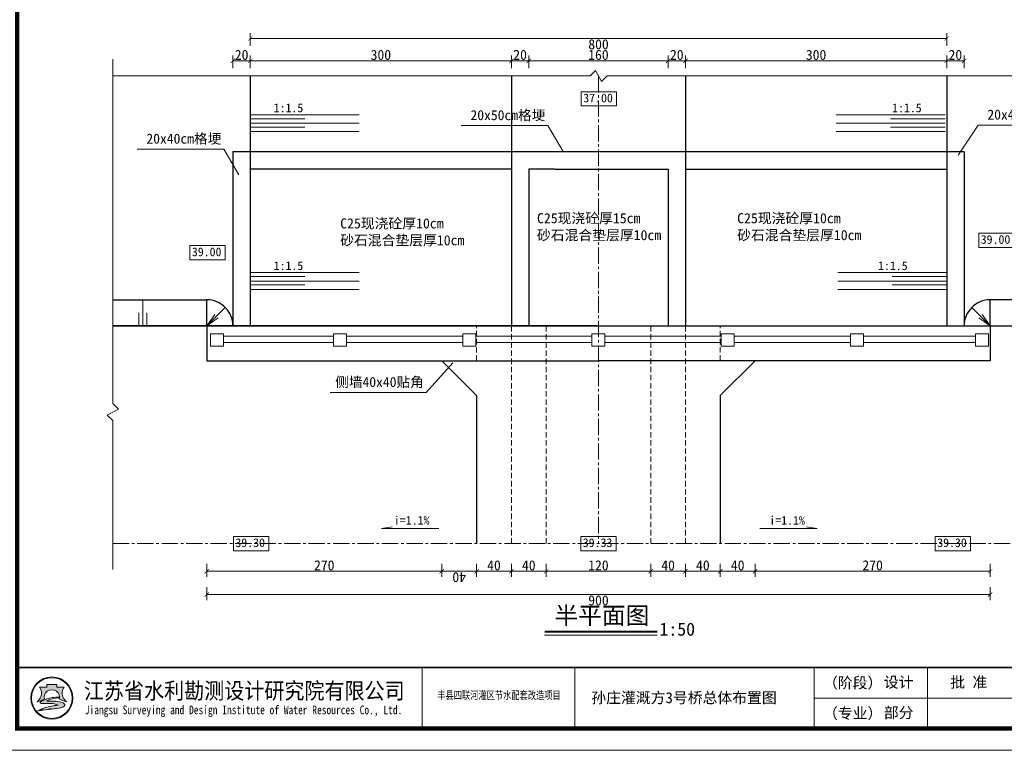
# Model space of a CAD drawing. Extents: x -27255 to 1448651, y 31034 to 8081248.
# Tile 48 of 198: x 583964 to 584190, y 3858864 to 3859031. Entities that reach past the tile are written whole.
import ezdxf
from ezdxf.enums import TextEntityAlignment as Align

# ---------------------------------------------------------------- set-up
doc = ezdxf.new("R2010")
doc.units = 0
doc.linetypes.add('CENTER2', pattern=[1.125, 0.75, -0.125, 0.125, -0.125])
doc.linetypes.add('HIDDEN', pattern=[0.375, 0.25, -0.125])
doc.layers.get('0').update_dxf_attribs({"linetype": 'CONTINUOUS'})
for name, color, linetype, lineweight in [('0.09标注线', 3, 'CONTINUOUS', 9), ('0.13填充', 8, 'CONTINUOUS', 9), ('0.13文字', 3, 'CONTINUOUS', 13), ('0.15红线', 1, 'CONTINUOUS', 15), ('中心线', 1, 'CENTER2', 20), ('中粗线', 7, 'CONTINUOUS', 25), ('图框', 7, 'CONTINUOUS', 20), ('文字', 7, 'CONTINUOUS', 15), ('细实线', 3, 'CONTINUOUS', 20), ('虚线', 251, 'HIDDEN', 15)]:
    doc.layers.add(name, color=color, linetype=linetype, lineweight=lineweight)
doc.styles.add('-仿宋_GB2312', font='FangSong_GB2312.ttf')
doc.styles.add('LYJFS', font='times.ttf', dxfattribs={"width": 0.7})
doc.styles.add('宋体', font='FangSong_GB2312.ttf')
doc.dimstyles.new('zzzz STANDARD', dxfattribs={"dimtxt": 2.3, "dimasz": 1, "dimexe": 1.25, "dimexo": 1.5, "dimgap": 0.2, "dimtad": 1, "dimdec": 0, "dimlfac": 10, "dimzin": 0, "dimdsep": 46, "dimtxsty": '-仿宋_GB2312', "dimblk": 'ARCHTICK', "dimcen": 0.09, "dimadec": 0, "dimazin": 0, "dimtfac": 1, "dimtdec": 0, "dimtix": 1, "dimtmove": 2, "dimatfit": 3, "dimfxl": 1.7, "dimfxlon": 1, "dimtolj": 1, "dimtzin": 0, "dimlwd": 9, "dimlwe": 9, "dimarcsym": 0})

# ---------------------------------------------------------------- blocks, each defined once
blk = doc.blocks.new('d4trtg')
h = blk.add_hatch(color=152)
h.dxf.hatch_style = 1
h.paths.add_polyline_path([(654246.3193193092, 3899725.409078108, 1), (654149.4769673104, 3899725.409078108, 1)])
h.paths.add_polyline_path([(654244.689577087, 3899725.409078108, 1), (654151.1067095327, 3899725.409078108, 1)], flags=16)
h = blk.add_hatch(color=152)
h.dxf.hatch_style = 1
edge = h.paths.add_edge_path()
edge.add_arc((654216.7300615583, 3899701.144012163), 14.62686968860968, 43.31770961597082, 70.37003522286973)
edge.add_arc((654202.9245894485, 3899662.43781051), 55.72140833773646, 70.37003522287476, 84.52854590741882)
edge.add_arc((654197.052297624, 3899601.131590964), 117.3082280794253, 84.5285459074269, 95.17746754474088)
edge.add_arc((654198.4691254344, 3899704.113250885), 18.32576248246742, 111.7965680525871, 130.9174013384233, ccw=False)
edge.add_arc((654217.4394684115, 3899656.675769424), 69.41576698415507, 98.84274785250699, 111.79656805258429, ccw=False)
edge.add_arc((654228.1102754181, 3899588.085080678), 138.8315339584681, 95.21036804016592, 98.84274785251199, ccw=False)
edge.add_ellipse((654197.8981433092, 3899728.334977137), major_axis=(-17.7501498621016, 0), ratio=0.8776980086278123, start_angle=172.6538623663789, end_angle=176.9129867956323)
edge.add_arc((654213.8325542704, 3899624.955280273), 102.5563365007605, 88.99992913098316, 98.52267106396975)
edge.add_arc((654209.8965974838, 3899651.220285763), 75.99805588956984, 98.5226710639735, 116.8491039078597)
edge.add_arc((654181.1331357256, 3899708.041207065), 12.31168505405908, 116.8491039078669, 139.2900683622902)
edge.add_arc((654173.2830714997, 3899714.795695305), 1.955690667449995, 139.2900683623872, 263.050638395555)
edge.add_arc((654175.1158058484, 3899729.831970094), 17.10324739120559, 263.0506383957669, 272.136251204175)
edge.add_arc((654186.8001782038, 3899416.594006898), 296.3525647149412, 88.46268833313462, 92.13625120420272, ccw=False)
edge.add_arc((654193.3818121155, 3899661.833379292), 51.02489061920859, 68.07113774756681, 88.46268833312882, ccw=False)
edge.add_arc((654234.506227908, 3899496.08092722), 214.2253735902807, 95.91294384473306, 98.79521578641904)
edge.add_arc((654220.8241236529, 3899584.51078353), 124.7433113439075, 98.79521578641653, 117.8496747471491)
edge.add_arc((654806.2087627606, 3897318.850026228), 2461.597634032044, 104.7703900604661, 105.15790668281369, ccw=False)
edge.add_line((654178.6340996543, 3899699.104834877), (654170.5934602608, 3899695.844113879))
edge.add_arc((654384.3496151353, 3898723.49134639), 995.5709910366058, 100.90627282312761, 102.39834375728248, ccw=False)
edge.add_line((654195.9846486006, 3899701.080338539), (654189.8745459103, 3899699.193213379))
edge.add_arc((654166.7652083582, 3899985.305806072), 287.044347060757, 274.6177604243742, 279.6944367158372)
edge.add_arc((654207.3949546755, 3899747.472955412), 45.76599921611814, 279.694436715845, 287.6119267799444)
edge.add_arc((654216.243616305, 3899719.598572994), 16.52082853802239, 287.6119267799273, 311.5140981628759)
edge.add_arc((654225.3686800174, 3899709.289677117), 2.753471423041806, 311.5140981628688, 403.3177096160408)
edge = h.paths.add_edge_path()
edge.add_arc((654242.1391779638, 3899736.786777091), 20.67819482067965, 138.9741968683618, 204.1180883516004, ccw=False)
edge.add_line((654226.5392573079, 3899750.359920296), (654209.5567490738, 3899750.359920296))
edge.add_line((654209.5567490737, 3899750.359920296), (654209.5567490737, 3899756.23053299))
edge.add_line((654209.5567490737, 3899756.23053299), (654186.2395375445, 3899756.23053299))
edge.add_line((654186.2395375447, 3899756.23053299), (654186.2395375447, 3899750.359920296))
edge.add_line((654186.2395375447, 3899750.359920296), (654169.2570293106, 3899750.359920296))
edge.add_arc((654153.6571086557, 3899736.786777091), 20.67819482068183, -24.118088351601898, 41.0258031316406, ccw=False)
edge.add_arc((654138.2813983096, 3899743.670490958), 37.52449961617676, 314.34412131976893, 335.8819116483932, ccw=False)
edge.add_arc((654157.8406418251, 3899747.198545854), 31.08765203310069, 282.3877277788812, 290.1465811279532)
edge.add_arc((654127.1774852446, 3899830.778947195), 120.1152469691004, 290.1465811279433, 296.6495194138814)
edge.add_ellipse((654197.8981433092, 3899728.334977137), major_axis=(-17.7501498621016, 0), ratio=0.8776980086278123, start_angle=176.9129867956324, end_angle=378.37473811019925, ccw=False)
edge.add_ellipse((654197.8981433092, 3899728.334977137), major_axis=(-17.7501498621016, 0), ratio=0.8776980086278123, start_angle=172.653862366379, end_angle=176.9129867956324, ccw=False)
edge.add_ellipse((654197.8981433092, 3899728.334977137), major_axis=(-17.7501498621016, 0), ratio=0.8776980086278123, start_angle=161.6252618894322, end_angle=172.653862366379, ccw=False)
edge.add_arc((654268.6188013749, 3899830.778947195), 120.1152469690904, 243.3504805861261, 249.853418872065)
edge.add_arc((654237.9556447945, 3899747.198545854), 31.08765203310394, 249.8534188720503, 257.61227222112)
edge.add_arc((654257.5148883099, 3899743.670490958), 37.52449961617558, 204.1180883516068, 225.6558786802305, ccw=False)
for p, q in [((655049.1983945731, 3899795.456410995), (655049.1983945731, 3899655.361745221)), ((655399.4350590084, 3899795.456410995), (655399.4350590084, 3899655.361745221)), ((655949.806960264, 3899795.456410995), (655949.806960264, 3899655.361745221)), ((656209.9827681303, 3899795.456410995), (656209.9827681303, 3899655.361745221))]:
    blk.add_line(p, q)
at = {"lineweight": 0}
for p, q in [((658021.2066613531, 3899725.409078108), (655949.806960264, 3899725.409078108)), ((658071.2404705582, 3899605.327936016), (653868.4004973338, 3899605.327936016))]:
    blk.add_line(p, q, dxfattribs=at)
at = {"lineweight": 0, "const_width": 10.0067618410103}
blk.add_lwpolyline([(654118.5695433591, 3902527.302393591), (658021.2066613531, 3902527.302393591), (658021.2066613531, 3899655.361745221), (654118.5695433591, 3899655.361745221)], close=True, dxfattribs=at)
at = {"lineweight": 0, "const_width": 4.002704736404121}
blk.add_lwpolyline([(658021.2066613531, 3899795.456410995), (654118.5695433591, 3899795.456410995)], dxfattribs=at)
at = {"color": 152}
for points in [[(654181.0529832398, 3899723.423913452, -0.02838203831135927), (654168.5479460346, 3899718.013005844, -0.03386732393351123), (654164.5097554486, 3899716.834668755, 0.09425397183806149), (654172.5302050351, 3899728.337281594, 0.2921547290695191), (654169.2570293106, 3899750.359920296), (654186.2395375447, 3899750.359920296), (654186.2395375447, 3899756.23053299), (654209.5567490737, 3899756.23053299), (654209.5567490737, 3899750.359920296), (654226.5392573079, 3899750.359920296, 0.29215472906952), (654223.2660815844, 3899728.337281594, 0.09425397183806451), (654231.2865311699, 3899716.834668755, -0.03386732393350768), (654227.2483405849, 3899718.013005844, -0.02838203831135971), (654214.7433033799, 3899723.423913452)], [(654215.6225359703, 3899727.495994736, 0.04157472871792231), (654198.6336295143, 3899726.379117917, 0.08013502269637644), (654175.5726574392, 3899719.025681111, 0.09823132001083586), (654171.8006163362, 3899716.071255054, 0.599439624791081), (654173.0464484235, 3899712.85437217, 0.03966424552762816), (654175.7533461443, 3899712.7406093, -0.01603031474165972), (654194.7507043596, 3899712.839904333, -0.08921046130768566), (654212.4373190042, 3899709.166529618, 0.01257694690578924), (654201.7504573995, 3899707.787257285, 0.08333285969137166), (654162.549863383, 3899694.805861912, -0.001690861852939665), (654178.6340996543, 3899699.104834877), (654170.5934602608, 3899695.844113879, -0.006510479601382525), (654195.9846486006, 3899701.080338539), (654189.8745459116, 3899699.193213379, 0.02215480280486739), (654215.101659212, 3899702.360502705, 0.03456031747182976), (654221.242295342, 3899703.852113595, 0.1046726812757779), (654227.1936927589, 3899707.227897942, 0.4234638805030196), (654227.3719977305, 3899711.178677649, 0.1185893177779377), (654221.6438736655, 3899714.920795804, 0.06185687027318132), (654208.2376153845, 3899717.905342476, 0.04649815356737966), (654186.4662944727, 3899717.961197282, -0.08362449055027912), (654191.6645458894, 3899721.128869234, -0.05658197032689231), (654206.7686614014, 3899725.266458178, -0.01585057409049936), (654215.5025964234, 3899726.342960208)]]:
    blk.add_lwpolyline(points, format="xyb", dxfattribs=at)
for radius in [48.42117599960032, 46.79143377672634]:
    blk.add_circle((654197.8981433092, 3899725.409078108), radius, dxfattribs=at)
blk.add_arc((654217.4394684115, 3899656.675769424), 69.41576698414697, 98.8427478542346, 111.796568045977, dxfattribs=at)
for start_param, end_param in [(2.820892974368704, 6.603884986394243), (3.013378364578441, 3.087714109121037)]:
    blk.add_ellipse((654197.8981433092, 3899728.334977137), major_axis=(-17.7501498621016, 0), ratio=0.8776980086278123, start_param=start_param, end_param=end_param, dxfattribs=at)
at = {"style": 'LYJFS'}
for s, p in [('（阶段）', (656038.2059940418, 3899760.432744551)), ('（专业）', (656038.2059940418, 3899690.385411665))]:
    blk.add_text(s, height=25.01690460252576, dxfattribs=at).set_placement(p, align=Align.MIDDLE_CENTER)
at = {"style": '宋体'}
for s, height, width, p in [('江苏省水利勘测设计研究院有限公司', 37.52535690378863, 0.9, (654640.1952124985, 3899742.929376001)), ('丰县四联河灌区节水配套改造项目', 18.01217131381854, 0.75, (655225.535190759, 3899732.299860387)), ('Jiangsu Surveying and Design Institute of Water Resources Co., Ltd.', 20.0135236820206, 0.8, (654638.4727689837, 3899695.522921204))]:
    blk.add_text(s, height=height, dxfattribs=dict(at, width=width)).set_placement(p, align=Align.MIDDLE)
at = {"char_height": 25.01690460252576, "attachment_point": 5, "style": '宋体'}
for s, insert in [('设计', (656143.9596908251, 3899760.432744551)), ('批 准', (656305.0470056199, 3899760.432744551)), ('部分', (656143.9596908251, 3899690.385411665))]:
    blk.add_mtext(s, dxfattribs=dict(at, insert=insert))
blk = doc.blocks.new('_ARCHTICK')
at = {"color": 0, "linetype": 'ByBlock', "const_width": 0.15}
blk.add_lwpolyline([(-0.5, -0.5), (0.5, 0.5)], dxfattribs=at)

msp = doc.modelspace()

# ---------------------------------------------------------------- linework, layer by layer
at = {"layer": '0.09标注线', "color": 7}
for p, q in [((584101.0253425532, 3859014.865170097), (584092.8909764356, 3859014.865170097)), ((584092.8909764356, 3859014.865170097), (584092.8909764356, 3859011.583943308)), ((584101.0253425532, 3859011.583943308), (584101.0253425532, 3859014.865170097)), ((584092.8909764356, 3859011.583943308), (584101.0253425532, 3859011.583943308)), ((584016.8442906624, 3859008.652631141), (584029.3442906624, 3859008.652631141)), ((584176.4847758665, 3859008.652631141), (584163.9847758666, 3859008.652631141)), ((584016.8442906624, 3859006.71980277), (584029.3442906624, 3859006.71980277)), ((584065.2961125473, 3859007.085455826), (584085.2165272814, 3859007.085455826)), ((584088.7110136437, 3859001.150443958), (584085.2165272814, 3859007.085455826)), ((584176.4847758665, 3859006.71980277), (584163.9847758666, 3859006.71980277)), ((584179.5156121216, 3859000.291765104), (584184.072973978, 3859007.21323426)), ((584184.072973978, 3859007.21323426), (584203.9933887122, 3859007.21323426)), ((583990.8246144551, 3859001.68675368), (584010.7450291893, 3859001.68675368)), ((584014.2395155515, 3858995.751741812), (584010.7450291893, 3859001.68675368)), ((584192.3633888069, 3858982.360959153), (584184.2290226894, 3858982.360959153)), ((584184.2290226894, 3858982.360959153), (584184.2290226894, 3858979.079732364)), ((584011.0858160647, 3858979.511185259), (584002.9514499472, 3858979.511185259)), ((584002.9514499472, 3858979.511185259), (584002.9514499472, 3858976.22995847)), ((584011.0858160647, 3858976.22995847), (584011.0858160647, 3858979.511185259)), ((584184.2290226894, 3858979.079732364), (584192.3633888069, 3858979.079732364)), ((584002.9514499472, 3858976.22995847), (584011.0858160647, 3858976.22995847)), ((584016.8442906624, 3858972.4014009), (584029.3442906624, 3858972.4014009)), ((584176.8657875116, 3858972.4014009), (584164.3657875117, 3858972.4014009)), ((584016.8442906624, 3858970.468572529), (584029.3442906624, 3858970.468572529)), ((584176.8657875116, 3858970.468572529), (584164.3657875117, 3858970.468572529)), ((584063.3462676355, 3858952.545826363), (584057.2765901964, 3858945.77992345)), ((584035.1828308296, 3858945.77992345), (584057.2765901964, 3858945.77992345)), ((584021.0863991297, 3858912.693226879), (584012.9520330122, 3858912.693226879)), ((584012.9520330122, 3858912.693226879), (584012.9520330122, 3858909.412000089)), ((584021.0863991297, 3858909.412000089), (584021.0863991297, 3858912.693226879)), ((584100.91572469, 3858912.693226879), (584092.7813585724, 3858912.693226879)), ((584092.7813585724, 3858912.693226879), (584092.7813585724, 3858909.412000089)), ((584100.91572469, 3858909.412000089), (584100.91572469, 3858912.693226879)), ((584182.3628081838, 3858912.693226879), (584174.2284420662, 3858912.693226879)), ((584174.2284420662, 3858912.693226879), (584174.2284420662, 3858909.41200009)), ((584182.3628081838, 3858909.41200009), (584182.3628081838, 3858912.693226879)), ((584012.9520330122, 3858909.412000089), (584021.0863991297, 3858909.412000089)), ((584092.7813585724, 3858909.412000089), (584100.91572469, 3858909.412000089)), ((584174.2284420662, 3858909.41200009), (584182.3628081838, 3858909.41200009))]:
    msp.add_line(p, q, dxfattribs=at)
at = {"layer": '0.13填充', "color": 7, "ltscale": 0.005}
msp.add_line((584084.4434352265, 3858889.990594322), (584110.3711420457, 3858889.990594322), dxfattribs=at)
at = {"layer": '0.13填充', "color": 7, "lineweight": 40, "ltscale": 0.005}
msp.add_line((584084.5335246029, 3858890.833445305), (584110.3711420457, 3858890.833445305), dxfattribs=at)
at = {"layer": '0.13文字', "color": 7, "linetype": 'Continuous', "lineweight": 13}
for p, q in [((583992.154416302, 3858961.052620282), (583992.1544159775, 3858967.052613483)), ((584006.8446670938, 3858961.053366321), (584011.0871746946, 3858965.295607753)), ((584186.8652497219, 3858961.053366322), (584182.6227421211, 3858965.295607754)), ((583991.2384356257, 3858961.052620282), (583991.2384354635, 3858964.052616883)), ((583993.0703969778, 3858961.052620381), (583993.0703968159, 3858964.052616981)), ((584006.8446670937, 3858961.053366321), (584008.6787759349, 3858963.673408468)), ((584006.8446670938, 3858961.053366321), (584009.4648243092, 3858962.887310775)), ((584186.8652497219, 3858961.053366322), (584184.2450925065, 3858962.887310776)), ((584186.865249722, 3858961.053366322), (584185.0311408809, 3858963.673408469))]:
    msp.add_line(p, q, dxfattribs=at)
at = {"layer": '0.15红线', "color": 7}
for p, q in [((584035.9417414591, 3858958.713833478, -0.07502728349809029), (584010.6689637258, 3858958.713833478, -0.07502728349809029)), ((584035.9417414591, 3858958.713833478, -0.07502728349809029), (584010.6689637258, 3858958.713833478, -0.07502728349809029)), ((584065.6391922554, 3858958.713833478, -0.07502728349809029), (584038.9417414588, 3858958.713833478, -0.07502728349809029)), ((584065.6391922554, 3858958.713833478, -0.07502728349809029), (584038.9417414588, 3858958.713833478, -0.07502728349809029)), ((584095.3366430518, 3858958.713833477, -0.07502728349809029), (584068.6391922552, 3858958.713833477, -0.07502728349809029)), ((584095.3366430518, 3858958.713833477, -0.07502728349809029), (584068.6391922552, 3858958.713833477, -0.07502728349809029)), ((584125.0377091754, 3858958.713833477, -0.07502728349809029), (584098.3402583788, 3858958.713833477, -0.07502728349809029)), ((584125.0377091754, 3858958.713833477, -0.07502728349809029), (584098.3402583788, 3858958.713833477, -0.07502728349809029)), ((584154.7387752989, 3858958.713833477, -0.07502728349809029), (584128.0413245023, 3858958.713833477, -0.07502728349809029)), ((584154.7387752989, 3858958.713833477, -0.07502728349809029), (584128.0413245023, 3858958.713833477, -0.07502728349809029)), ((584183.5019180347, 3858958.713833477, -0.07502728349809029), (584157.7423906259, 3858958.713833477, -0.07502728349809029)), ((584183.5019180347, 3858958.713833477, -0.07502728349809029), (584157.7423906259, 3858958.713833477, -0.07502728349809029)), ((584010.6689637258, 3858957.213857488, -0.07502728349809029), (584035.9417414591, 3858957.213857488, -0.07502728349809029)), ((584038.9417414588, 3858957.213857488, -0.07502728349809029), (584065.6391922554, 3858957.213857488, -0.07502728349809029)), ((584068.6391922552, 3858957.213857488, -0.07502728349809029), (584095.3366430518, 3858957.213857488, -0.07502728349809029)), ((584098.3402583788, 3858957.213857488, -0.07502728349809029), (584125.0377091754, 3858957.213857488, -0.07502728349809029)), ((584128.0413245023, 3858957.213857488, -0.07502728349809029), (584154.7387752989, 3858957.213857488, -0.07502728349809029)), ((584157.7423906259, 3858957.213857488, -0.07502728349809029), (584183.5019180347, 3858957.213857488, -0.07502728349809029))]:
    msp.add_line(p, q, dxfattribs=at)
for points in [[(584010.6689637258, 3858956.425637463), (584010.6689637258, 3858959.265242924), (584007.668963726, 3858959.265242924), (584007.668963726, 3858956.425637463)], [(584038.9417414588, 3858956.425637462), (584038.9417414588, 3858959.265242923), (584035.9417414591, 3858959.265242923), (584035.9417414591, 3858956.425637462)], [(584068.6391922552, 3858956.425637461), (584068.6391922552, 3858959.265242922), (584065.6391922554, 3858959.265242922), (584065.6391922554, 3858956.425637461)], [(584098.3402583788, 3858956.425637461), (584098.3402583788, 3858959.265242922), (584095.340258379, 3858959.265242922), (584095.340258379, 3858956.425637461)], [(584128.0413245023, 3858956.425637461), (584128.0413245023, 3858959.265242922), (584125.0413245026, 3858959.265242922), (584125.0413245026, 3858956.425637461)], [(584157.7423906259, 3858956.425637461), (584157.7423906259, 3858959.265242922), (584154.7423906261, 3858959.265242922), (584154.7423906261, 3858956.425637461)], [(584186.5019180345, 3858956.425637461), (584186.5019180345, 3858959.265242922), (584183.5019180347, 3858959.265242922), (584183.5019180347, 3858956.425637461)]]:
    msp.add_lwpolyline(points, close=True, dxfattribs=at)
at = {"layer": '中心线', "color": 7, "lineweight": 15, "ltscale": 5}
for p, q in [((584096.8402583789, 3859018.458206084), (584096.8402583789, 3858911.052613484)), ((583985.2227978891, 3858911.052613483), (584211.2991944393, 3858911.052613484))]:
    msp.add_line(p, q, dxfattribs=at)
at = {"layer": '中粗线', "color": 7, "lineweight": 30}
for p, q in [((584016.8442906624, 3859018.480916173), (584016.8442906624, 3858961.052613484)), ((584076.8382520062, 3859018.480916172), (584076.8382520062, 3858961.052613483)), ((584116.8468483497, 3859018.480916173), (584116.8468483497, 3858961.052613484)), ((584176.8657875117, 3859018.480916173), (584176.8657875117, 3858961.054762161)), ((584012.8442906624, 3859001.052613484), (584012.8442906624, 3858961.052613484)), ((584180.8657875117, 3859001.052613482), (584012.8442906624, 3859001.052613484)), ((584180.8657875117, 3859001.052613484), (584180.8657875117, 3858961.052613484)), ((584076.8382520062, 3858997.052613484), (584016.8442906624, 3858997.052613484)), ((584080.8382520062, 3858997.052613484), (584080.8382520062, 3858961.052613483)), ((584086.8402583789, 3858997.052613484), (584080.8382520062, 3858997.052613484)), ((584086.8402583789, 3858997.052613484), (584112.8468483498, 3858997.052613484)), ((584112.8468483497, 3858997.052613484), (584112.8468483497, 3858961.052613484)), ((584116.8468483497, 3858997.052613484), (584176.8657875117, 3858997.052613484)), ((583985.2227978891, 3858967.052632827), (584006.8446670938, 3858967.052989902)), ((584006.8446670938, 3858961.052989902), (584006.8446670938, 3858967.052989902)), ((584211.2991944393, 3858967.052989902), (584186.8652497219, 3858967.052989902)), ((584186.8652497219, 3858961.052989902), (584186.8652497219, 3858967.052989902)), ((584096.8402583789, 3858961.052989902), (583985.2227978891, 3858961.052989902)), ((583985.2227978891, 3858961.052613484), (584211.2991944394, 3858961.052613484)), ((584006.8397346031, 3858961.052613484), (584006.839734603, 3858953.053841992)), ((584186.8608982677, 3858961.052613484), (584186.860898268, 3858953.053841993)), ((584006.839734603, 3858953.053841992), (584096.8705786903, 3858953.053841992)), ((584060.8382520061, 3858953.053841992), (584068.8382520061, 3858945.053841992)), ((584186.8608982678, 3858953.053841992), (584096.8705786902, 3858953.053841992)), ((584132.8422647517, 3858953.053841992), (584124.8422647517, 3858945.053841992)), ((584068.8382520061, 3858945.053841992), (584068.8382520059, 3858911.052613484)), ((584124.8422647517, 3858945.053841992), (584124.8422647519, 3858911.052613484))]:
    msp.add_line(p, q, dxfattribs=at)
for centre, start, end in [((584006.8446670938, 3858961.053366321), 359.996405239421, 90), ((584186.8652497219, 3858961.053366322), 90, 180.003594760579)]:
    msp.add_arc(centre, 5.999623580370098, start, end, dxfattribs=at)
at = {"layer": '细实线', "color": 7, "lineweight": 15}
for p, q in [((583985.2227978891, 3858943.220244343), (583985.2227978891, 3859022.328280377)), ((584094.9104413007, 3859018.480916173), (584096.1658015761, 3859019.742318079)), ((584096.1658015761, 3859019.742318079), (584097.5147151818, 3859017.174094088)), ((584094.8652386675, 3859018.480916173), (583985.2227978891, 3859018.480916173)), ((584097.5147151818, 3859017.174094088), (584098.8152780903, 3859018.480916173)), ((584098.8152780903, 3859018.480916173), (584211.2991944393, 3859018.480916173)), ((584016.8442906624, 3859009.553125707), (584041.8442906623, 3859009.553125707)), ((584016.8442906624, 3859007.620297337), (584041.8442906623, 3859007.620297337)), ((584176.4847758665, 3859009.553125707), (584151.4847758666, 3859009.553125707)), ((584176.4847758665, 3859007.620297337), (584151.4847758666, 3859007.620297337)), ((584016.8442906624, 3859005.687468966), (584041.8442906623, 3859005.687468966)), ((584176.4847758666, 3859005.687468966), (584151.4847758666, 3859005.687468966)), ((584016.8442906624, 3858973.301895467), (584041.8442906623, 3858973.301895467)), ((584016.8442906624, 3858971.369067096), (584041.8442906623, 3858971.369067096)), ((584176.8657875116, 3858973.301895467), (584151.8657875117, 3858973.301895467)), ((584176.8657875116, 3858971.369067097), (584151.8657875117, 3858971.369067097)), ((584016.8442906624, 3858969.436238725), (584041.8442906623, 3858969.436238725)), ((584176.8657875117, 3858969.436238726), (584151.8657875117, 3858969.436238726)), ((583983.9727510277, 3858940.582068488), (583986.5409750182, 3858941.930982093)), ((583986.5409750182, 3858941.930982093), (583985.2341529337, 3858943.231545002)), ((583985.2341529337, 3858939.326708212), (583983.9727510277, 3858940.582068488)), ((583985.2227978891, 3858939.292806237), (583985.2227978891, 3858905.107715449))]:
    msp.add_line(p, q, dxfattribs=at)
at = {"layer": '细实线', "color": 7, "lineweight": 13}
for p, q in [((584049.4347463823, 3858914.917365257), (584046.9629001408, 3858914.490681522)), ((584144.6302471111, 3858914.917365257), (584147.1020933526, 3858914.490681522)), ((584046.9629001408, 3858914.490681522), (584060.1756115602, 3858914.490681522)), ((584147.1020933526, 3858914.490681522), (584133.8893819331, 3858914.490681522))]:
    msp.add_line(p, q, dxfattribs=at)
at = {"layer": '虚线', "color": 7, "lineweight": 15, "ltscale": 5}
for p, q in [((584068.838252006, 3858953.053841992), (584068.838252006, 3858961.052613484)), ((584076.8382520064, 3858961.052613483), (584076.8382520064, 3858911.052613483)), ((584084.8382520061, 3858961.052613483), (584084.8382520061, 3858911.052613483)), ((584108.8422647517, 3858961.052613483), (584108.8422647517, 3858911.052613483)), ((584116.8422647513, 3858961.052613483), (584116.8422647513, 3858911.052613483)), ((584124.8422647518, 3858953.053841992), (584124.8422647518, 3858961.052613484))]:
    msp.add_line(p, q, dxfattribs=at)

# ---------------------------------------------------------------- block references
at = {"layer": '图框', "xscale": 0.09999999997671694, "yscale": 0.1000000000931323, "zscale": 0.1}
msp.add_blockref('d4trtg', (518551.4381102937, 3468903.018942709), dxfattribs=at)

# ---------------------------------------------------------------- texts
at = {"layer": '0.09标注线', "color": 7, "style": '-仿宋_GB2312'}
for s, insert, char_height, width, attachment_point in [('37.00', (584100.1507205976, 3859014.420827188), 2, 13.52723162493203, 3), ('1:1.5', (584029.0117562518, 3859012.139334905), 2, 13.52723162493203, 3), ('1:1.5', (584164.3173102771, 3859012.139334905), 2, 13.52723162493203, 1), ('20x50cm格埂', (584084.6348224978, 3859010.625670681), 2.296, 28.97870942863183, 3), ('20x40cm格埂', (584203.4116839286, 3859010.753449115), 2.296, 28.97870942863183, 3), ('20x40cm格埂', (584010.1633244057, 3859005.226968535), 2.296, 28.97870942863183, 3), ('39.00', (584191.4887668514, 3858981.916616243), 2, 13.52723162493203, 3), ('39.00', (584010.2111941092, 3858979.066842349), 2, 13.52723162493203, 3), ('1:1.5', (584029.0117562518, 3858975.888104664), 2, 13.52723162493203, 3), ('1:1.5', (584161.0932509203, 3858975.888104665), 2, 13.52723162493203, 1), ('侧墙40x40贴角', (584056.6948854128, 3858949.320138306), 2.296, 28.97870942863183, 3), ('i=1.1%', (584058.0070021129, 3858917.387490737), 2, 13.52723162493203, 3), ('i=1.1%', (584144.2799575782, 3858917.387490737), 2, 13.52723162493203, 3), ('39.30', (584020.2117771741, 3858912.248883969), 2, 13.52723162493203, 3), ('39.33', (584100.0411027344, 3858912.248883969), 2, 13.52723162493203, 3), ('39.30', (584181.4881862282, 3858912.248883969), 2, 13.52723162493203, 3)]:
    msp.add_mtext(s, dxfattribs=dict(at, insert=insert, char_height=char_height, width=width, attachment_point=attachment_point))
at = {"layer": '0.13文字', "color": 3, "linetype": 'Continuous', "lineweight": 13, "insert": (584086.7185625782, 3858896.528078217), "char_height": 4, "width": 38.01371816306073, "attachment_point": 1, "style": '-仿宋_GB2312'}
msp.add_mtext('半平面图', dxfattribs=at)
at = {"layer": '0.13文字', "linetype": 'Continuous', "lineweight": 13, "insert": (584091.793081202, 3858876.886563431), "char_height": 2.5, "width": 66.66109248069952, "attachment_point": 1, "style": 'LYJFS'}
msp.add_mtext('{\\fFangSong_GB2312|b0|i0|c134|p49;\\W1;  孙庄灌溉方3号桥总体布置图}', dxfattribs=at)
at = {"layer": '文字', "color": 7, "insert": (584110.8737164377, 3858892.881381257), "char_height": 3, "width": 10.28954739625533, "attachment_point": 1, "style": '-仿宋_GB2312'}
msp.add_mtext('1:50', dxfattribs=at)
at = {"layer": '细实线', "color": 7, "lineweight": 13, "char_height": 2.326912, "width": 49.64932631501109, "attachment_point": 7, "style": '-仿宋_GB2312'}
for s, insert in [('C25现浇砼厚15cm\\P砂石混合垫层厚10cm', (584082.7195999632, 3858980.476127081)), ('C25现浇砼厚10cm\\P砂石混合垫层厚10cm', (584128.7208875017, 3858980.476127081)), ('C25现浇砼厚10cm\\P砂石混合垫层厚10cm', (584037.4897878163, 3858979.285727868))]:
    msp.add_mtext(s, dxfattribs=dict(at, insert=insert))

# ---------------------------------------------------------------- dimensions: what is measured, and where the dimension line sits
at = {"layer": '0.13文字', "color": 3, "linetype": 'Continuous', "lineweight": 13}
for base, p1, p2 in [((584016.8442906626, 3859027.089458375), (584176.8657875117, 3859001.052613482), (584016.8442906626, 3859001.052613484)), ((584016.8442906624, 3859021.962208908), (584012.8442906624, 3859001.052613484), (584016.8442906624, 3859001.052613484)), ((584076.8382520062, 3859021.962208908), (584016.8442906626, 3858997.824931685), (584076.8382520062, 3859018.480916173)), ((584080.8382520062, 3859021.962208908), (584076.8382520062, 3859001.052613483), (584080.8382520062, 3858997.052613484)), ((584112.8468483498, 3859021.962208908), (584080.8382520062, 3858997.052613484), (584112.8468483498, 3858997.052613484)), ((584116.8468483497, 3859021.962208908), (584112.8468483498, 3858997.052613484), (584116.8468483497, 3858997.052613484)), ((584176.8608982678, 3859021.962208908), (584116.8468483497, 3859018.480916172), (584176.8608982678, 3858997.052613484)), ((584180.8608982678, 3859021.962208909), (584176.8608982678, 3859001.052613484), (584180.8608982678, 3859001.052613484)), ((584060.8382520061, 3858904.681152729), (584006.8397370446, 3858953.053841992), (584060.8382520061, 3858955.053841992)), ((584006.839734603, 3858899.329725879), (584186.860898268, 3858953.053841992), (584006.839734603, 3858953.053841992)), ((584132.8422647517, 3858904.681152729), (584124.8422647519, 3858911.052613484), (584132.8422647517, 3858953.053841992)), ((584186.860898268, 3858904.681152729), (584132.8422647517, 3858953.053841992), (584186.860898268, 3858953.053841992)), ((584076.8382520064, 3858904.681152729), (584068.8382520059, 3858911.052613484), (584076.8382520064, 3858911.052613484)), ((584084.8382520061, 3858904.681152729), (584076.8382520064, 3858911.052613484), (584084.8382520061, 3858911.052613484)), ((584108.8422647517, 3858904.681152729), (584084.8382520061, 3858911.052613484), (584108.8422647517, 3858911.052613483)), ((584116.8422647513, 3858904.681152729), (584108.8422647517, 3858911.052613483), (584116.8422647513, 3858911.052613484)), ((584124.8422647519, 3858904.681152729), (584116.8422647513, 3858911.052613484), (584124.8422647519, 3858911.052613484))]:
    msp.add_linear_dim(base=base, p1=p1, p2=p2, dimstyle='zzzz STANDARD', override={"dimlfac": 5}, dxfattribs=at).render()
for base, p1, p2, angle in [((584195.8685416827, 3858997.052613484), (584176.8608982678, 3859001.052613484), (584176.8608982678, 3858997.052613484), 90), ((584199.9604602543, 3858961.052613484), (584180.8608982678, 3859001.052613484), (584180.8608982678, 3858961.052613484), 90), ((584195.8685416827, 3858961.052613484), (584176.8608982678, 3858997.052613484), (584180.8608982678, 3858961.052613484), 90), ((584195.8685416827, 3858953.053841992), (584186.8608982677, 3858961.052989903), (584186.8608982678, 3858953.053841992), 90), ((584060.8382520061, 3858904.681152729), (584068.8382520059, 3858911.052613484), (584060.8382520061, 3858955.053841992), 180)]:
    msp.add_linear_dim(base=base, p1=p1, p2=p2, angle=angle, dimstyle='zzzz STANDARD', override={"dimlfac": 5}, dxfattribs=at).render()
for base, p1, text in [((584199.9604602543, 3858911.052613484), (584176.8451904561, 3858961.052989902), '500/2'), ((584195.8685416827, 3858911.052613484), (584186.860898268, 3858953.053841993), '420/2')]:
    msp.add_linear_dim(base=base, p1=p1, p2=(584118.8402583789, 3858911.052613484), angle=90, text=text, dimstyle='zzzz STANDARD', override={"dimlfac": 5}, dxfattribs=at).render()

doc.saveas('drawing.dxf')
